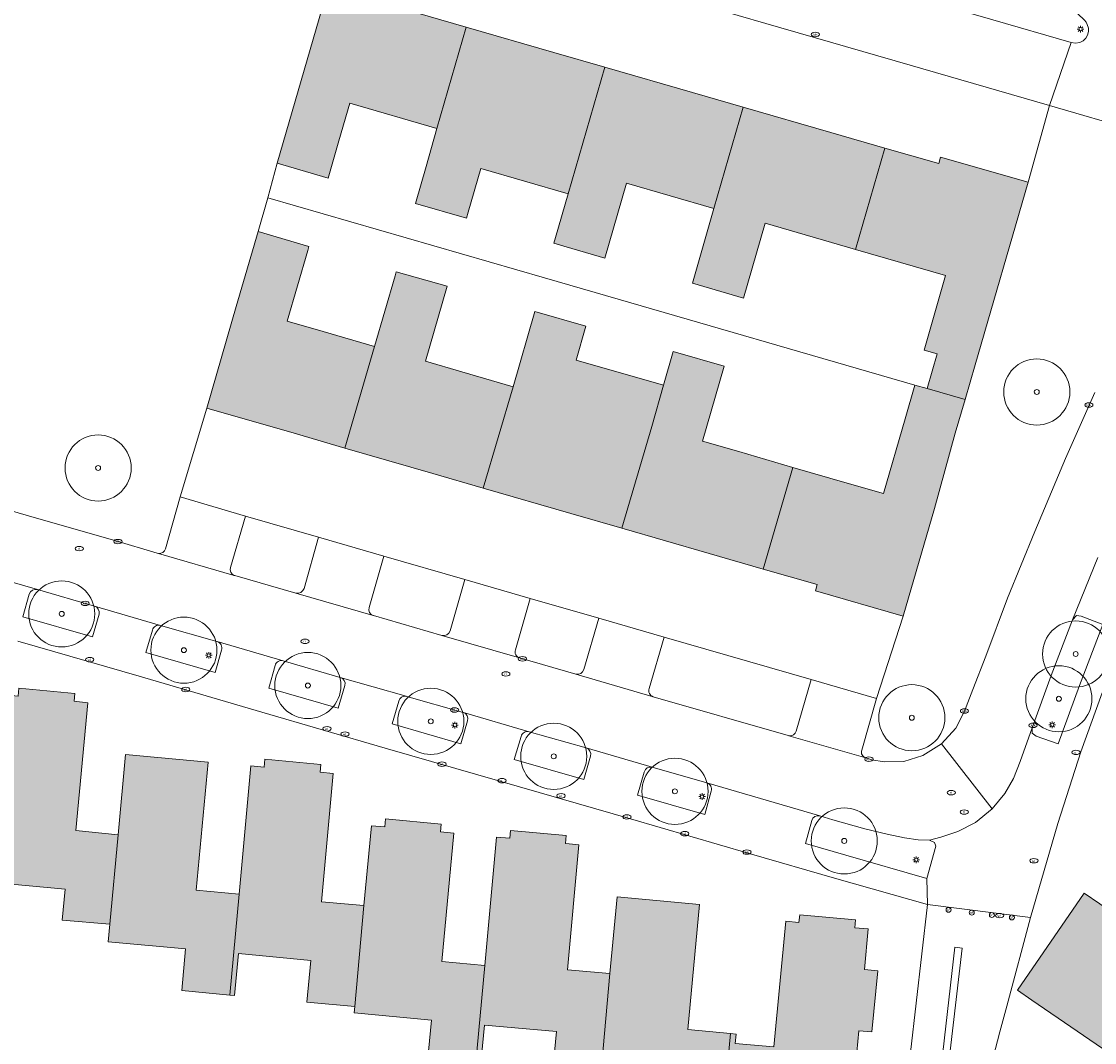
# Model space of a CAD drawing. Header units: metres. Extents: x 187482 to 189800, y 333582 to 335019.
# Tile 25 of 256: x 187771 to 187852, y 333778 to 333856. Entities that reach past the tile are written whole.
import ezdxf
from ezdxf.enums import TextEntityAlignment as Align

# ---------------------------------------------------------------- set-up
doc = ezdxf.new("R2010")
doc.units = ezdxf.units.M
doc.layers.get('0').update_dxf_attribs({"color": 252, "lineweight": 18})
for name, color, linetype, lineweight in [('B-WE-GR-BEPLANTING_CULTUUR_VASTE PLANTENVAK-GV', 252, 'Continuous', 18), ('B-WE-GR-BOOM-S', 252, 'Continuous', 18), ('B-WE-IE-MEUBILAIR-S', 252, 'Continuous', 18), ('B-WE-IE-TERREINAFSCHEIDING_KUNSTMATIG_MUUR-G', 252, 'IE-TERREINAFSCHEIDING_KUNSTMATIG-SO', 18), ('B-WE-OG-BEBOUWING-GV', 252, 'Continuous', 18), ('B-WE-OG-TERREIN_BEGROEID-GV', 252, 'Continuous', 18), ('B-WE-OG-TERREIN_ERF-GV', 252, 'Continuous', 18), ('B-WE-VH-GESLOTENVERHARDING_ASFALT-GV', 252, 'Continuous', 18), ('B-WE-VH-OPENVERHARDING_BETONSTRAATSTEEN-GV', 252, 'Continuous', 18), ('B-WE-VH-OPENVERHARDING_TEGEL-GV', 252, 'Continuous', 18)]:
    doc.layers.add(name, color=color, linetype=linetype, lineweight=lineweight)
doc.layers.add('B-WE-OG-BEBOUWING-V', color=7, linetype='Continuous', lineweight=18, true_color=0xf0f0f0)
doc.styles.add('NLCS-ISO', font='NLCS-ISO.ttf')
doc.linetypes.add('IE-TERREINAFSCHEIDING_KUNSTMATIG-SO', pattern='A,4,[82,NLCS.SHX,S=0.75,R=90,X=0,Y=0],4,-2', length=10)

# ---------------------------------------------------------------- blocks, each defined once
blk = doc.blocks.new('SIE-MEUBILAIR_PAAL_LICHTMAST-SO')
for points in [[(-0.62, 0), (-1, 0)], [(-0.71, 0.71), (-0.44, 0.44)], [(0, 1), (0, 0.62)], [(0.44, 0.44), (0.71, 0.71)], [(1, 0), (0.62, 0)], [(-0.71, -0.71), (-0.44, -0.44)], [(0, -0.62), (0, -1)], [(0.44, -0.44), (0.71, -0.71)]]:
    blk.add_lwpolyline(points)
blk.add_circle((0, 0), 0.5)
blk = doc.blocks.new('SIE-MEUBILAIR_PAAL_AFSLUITPAAL-SO')
blk.add_circle((0, 0), 0.75)
at = {"style": 'NLCS-ISO'}
blk.add_text('af', height=0.75, dxfattribs=at).set_placement((0, 0.05), align=Align.MIDDLE_CENTER)
blk = doc.blocks.new('SIE-MEUBILAIR_PUT_BRANDKRAAN-SO')
blk.add_ellipse((0, 0), major_axis=(1.25, 0), ratio=0.54)
at = {"style": 'NLCS-ISO'}
blk.add_text('bk', height=0.75, dxfattribs=at).set_placement((0.03, 0), align=Align.MIDDLE_CENTER)
blk = doc.blocks.new('SIE-MEUBILAIR_PUT_WATERLEIDINGPUT-SO')
blk.add_ellipse((0, 0), major_axis=(1.25, 0), ratio=0.54)
at = {"style": 'NLCS-ISO'}
blk.add_text('wl', height=0.75, dxfattribs=at).set_placement((-0.14, 0), align=Align.MIDDLE_CENTER)
blk = doc.blocks.new('SIE-MEUBILAIR_PUT_KOLK-SO')
blk.add_ellipse((0, 0), major_axis=(1.25, 0), ratio=0.54)
at = {"style": 'NLCS-ISO'}
blk.add_text('klk', height=0.75, dxfattribs=at).set_placement((0.03, 0), align=Align.MIDDLE_CENTER)
blk = doc.blocks.new('SIE-MEUBILAIR_PUT_RIOOLPUT-SO')
blk.add_ellipse((0, 0), major_axis=(1.25, 0), ratio=0.54)
at = {"style": 'NLCS-ISO'}
blk.add_text('ri', height=0.75, dxfattribs=at).set_placement((-0.04, 0.07), align=Align.MIDDLE_CENTER)
blk = doc.blocks.new('SGR-BOOM_GBKN-SO')
at = {"color": 0, "linetype": 'ByBlock', "lineweight": 18}
for radius in [2, 0.15]:
    blk.add_circle((0, 0), radius, dxfattribs=at)

msp = doc.modelspace()

# ---------------------------------------------------------------- hatches: boundary and pattern name
at = {"layer": 'B-WE-OG-BEBOUWING-V'}
h = msp.add_hatch(color=256, dxfattribs=at)
h.dxf.hatch_style = 1
h.paths.add_polyline_path([(187802.206, 333847.57), (187804.422, 333855.239), (187800.584, 333856.348), (187793.978, 333858.256), (187790.131, 333844.942), (187793.981, 333843.819), (187794.798, 333846.647), (187795.615, 333849.475)], flags=17)
h = msp.add_hatch(color=256, dxfattribs=at)
h.dxf.hatch_style = 1
h.paths.add_polyline_path([(187804.422, 333855.239), (187802.206, 333847.57), (187801.384, 333844.707), (187800.581, 333841.909), (187804.447, 333840.783), (187804.577, 333841.232), (187805.535, 333844.547), (187812.138, 333842.639), (187814.904, 333852.21), (187811.046, 333853.325)], flags=17)
h = msp.add_hatch(color=256, dxfattribs=at)
h.dxf.hatch_style = 1
h.paths.add_polyline_path([(187823.156, 333841.517), (187825.372, 333849.186), (187821.527, 333850.297), (187814.904, 333852.21), (187812.138, 333842.639), (187811.181, 333839.323), (187811.059, 333838.899), (187811.799, 333838.68), (187814.474, 333837.887), (187814.904, 333837.76), (187816.541, 333843.429)], flags=17)
h = msp.add_hatch(color=256, dxfattribs=at)
h.dxf.hatch_style = 1
h.paths.add_polyline_path([(187823.156, 333841.517), (187821.523, 333835.865), (187825.387, 333834.749), (187827.02, 333840.401), (187833.852, 333838.427), (187836.068, 333846.096), (187831.997, 333847.272), (187825.372, 333849.186)], flags=17)
h = msp.add_hatch(color=256, dxfattribs=at)
h.dxf.hatch_style = 1
h.paths.add_polyline_path([(187836.068, 333846.096), (187833.852, 333838.427), (187840.674, 333836.456), (187839.041, 333830.804), (187840.031, 333830.518), (187839.275, 333827.903), (187842.146, 333827.073), (187842.915, 333829.685), (187846.907, 333843.502), (187840.293, 333845.4), (187840.153, 333844.915)], flags=17)
h = msp.add_hatch(color=256, dxfattribs=at)
h.dxf.hatch_style = 1
h.paths.add_polyline_path([(187797.492, 333831.081), (187793.605, 333832.207), (187790.896, 333832.991), (187792.443, 333838.338), (187792.535, 333838.657), (187788.685, 333839.775), (187787.038, 333834.107), (187784.808, 333826.429), (187791.406, 333824.518), (187795.255, 333823.393)], flags=17)
h = msp.add_hatch(color=256, dxfattribs=at)
h.dxf.hatch_style = 1
h.paths.add_polyline_path([(187797.492, 333831.081), (187795.255, 333823.393), (187801.891, 333821.478), (187805.718, 333820.378), (187807.966, 333828.046), (187804.09, 333829.178), (187801.346, 333829.969), (187802.981, 333835.638), (187799.139, 333836.743), (187799.044, 333836.418)], flags=17)
h = msp.add_hatch(color=256, dxfattribs=at)
h.dxf.hatch_style = 1
h.paths.add_polyline_path([(187805.718, 333820.378), (187812.343, 333818.462), (187816.19, 333817.347), (187818.447, 333825.027), (187819.344, 333828.151), (187812.726, 333830.048), (187813.462, 333832.616), (187809.609, 333833.727), (187807.966, 333828.046)], flags=17)
h = msp.add_hatch(color=256, dxfattribs=at)
h.dxf.hatch_style = 1
h.paths.add_polyline_path([(187816.19, 333817.347), (187822.795, 333815.432), (187826.88, 333814.253), (187829.132, 333821.945), (187825.029, 333823.134), (187822.289, 333823.922), (187823.921, 333829.596), (187820.081, 333830.715), (187819.344, 333828.151), (187818.447, 333825.027)], flags=17)
h = msp.add_hatch(color=256, dxfattribs=at)
h.dxf.hatch_style = 1
h.paths.add_polyline_path([(187829.132, 333821.945), (187826.88, 333814.253), (187830.965, 333813.073), (187830.835, 333812.605), (187837.454, 333810.697), (187839.832, 333818.839), (187841.398, 333824.533), (187842.146, 333827.073), (187839.275, 333827.903), (187838.354, 333828.17), (187837.616, 333825.617), (187835.973, 333819.96), (187833.234, 333820.755)], flags=17)
h = msp.add_hatch(color=256, dxfattribs=at)
h.dxf.hatch_style = 1
h.paths.add_polyline_path([(187775.801, 333804.145), (187774.779, 333804.257), (187774.836, 333804.847), (187770.605, 333805.247), (187770.549, 333804.649), (187769.544, 333804.73), (187768.804, 333796.706), (187768.178, 333789.913), (187768.552, 333789.877), (187768.623, 333790.542), (187774.098, 333790.033), (187773.883, 333787.707), (187777.477, 333787.388), (187778.108, 333794.158), (187774.893, 333794.469)], flags=17)
h = msp.add_hatch(color=256, dxfattribs=at)
h.dxf.hatch_style = 1
h.paths.add_polyline_path([(187784.922, 333799.656), (187778.67, 333800.23), (187778.108, 333794.158), (187777.477, 333787.388), (187777.36, 333786.069), (187783.209, 333785.533), (187782.923, 333782.375), (187786.547, 333782.033), (187787.247, 333789.673), (187784.011, 333789.975)], flags=17)
h = msp.add_hatch(color=256, dxfattribs=at)
h.dxf.hatch_style = 1
h.paths.add_polyline_path([(187793.477, 333789.094), (187794.374, 333798.785), (187793.368, 333798.882), (187793.419, 333799.47), (187789.186, 333799.872), (187789.133, 333799.279), (187788.136, 333799.373), (187787.247, 333789.673), (187786.547, 333782.033), (187786.906, 333781.999), (187787.201, 333785.175), (187792.683, 333784.658), (187792.379, 333781.507), (187795.992, 333781.175), (187796.686, 333788.8)], flags=17)
h = msp.add_hatch(color=256, dxfattribs=at)
h.dxf.hatch_style = 1
h.paths.add_polyline_path([(187803.485, 333794.27), (187802.478, 333794.368), (187802.536, 333794.959), (187798.321, 333795.351), (187798.27, 333794.757), (187797.261, 333794.844), (187796.686, 333788.8), (187795.992, 333781.175), (187795.955, 333780.702), (187801.79, 333780.144), (187801.505, 333777.001), (187805.125, 333776.663), (187805.824, 333784.28), (187802.59, 333784.569)], flags=17)
h = msp.add_hatch(color=256, dxfattribs=at)
h.dxf.hatch_style = 1
h.paths.add_polyline_path([(187812.076, 333783.95), (187812.949, 333793.39), (187812.196, 333793.468), (187811.93, 333793.496), (187811.993, 333794.1), (187807.783, 333794.478), (187807.72, 333793.889), (187806.713, 333793.964), (187805.824, 333784.28), (187805.125, 333776.663), (187805.512, 333776.627), (187805.799, 333779.769), (187811.258, 333779.274), (187811.053, 333777.181), (187814.668, 333776.847), (187815.294, 333783.656)], flags=17)
h = msp.add_hatch(color=256, dxfattribs=at)
h.dxf.hatch_style = 1
h.paths.add_polyline_path([(187822.066, 333788.89), (187815.836, 333789.473), (187815.294, 333783.656), (187814.668, 333776.847), (187814.525, 333775.315), (187820.384, 333774.782), (187820.202, 333772.678), (187823.789, 333772.336), (187824.41, 333779.115), (187821.191, 333779.43)], flags=17)
h = msp.add_hatch(color=256, dxfattribs=at)
h.dxf.hatch_style = 1
h.paths.add_polyline_path([(187866.112, 333783.438), (187862.761, 333785.723), (187859.993, 333787.611), (187858.176, 333784.95), (187855.881, 333786.519), (187851.158, 333789.749), (187846.118, 333782.399), (187847.2, 333781.657), (187857.481, 333774.61), (187859.256, 333773.393), (187864.29, 333780.768)], flags=17)
h = msp.add_hatch(color=256, dxfattribs=at)
h.dxf.hatch_style = 1
h.paths.add_polyline_path([(187834.117, 333779.329), (187835.1, 333779.244), (187835.54, 333783.87), (187834.549, 333783.956), (187834.816, 333787.034), (187833.802, 333787.13), (187833.858, 333787.728), (187829.639, 333788.11), (187829.577, 333787.521), (187828.581, 333787.614), (187827.687, 333778.12), (187824.769, 333778.375), (187824.824, 333779.074), (187824.41, 333779.115), (187823.789, 333772.336), (187823.308, 333767.087), (187827.859, 333766.658), (187828.484, 333773.366), (187833.512, 333772.887)], flags=17)

# ---------------------------------------------------------------- linework, layer by layer
at = {"layer": 'B-WE-GR-BEPLANTING_CULTUUR_VASTE PLANTENVAK-GV', "flags": 128}
msp.add_lwpolyline([(187826.953, 333860.811), (187834.626, 333858.594), (187844.239, 333855.786), (187850.169, 333854.063), (187850.489, 333854.016), (187850.829, 333854.073), (187851.08, 333854.205), (187851.268, 333854.406), (187851.408, 333854.639), (187851.473, 333854.9), (187851.479, 333855.167), (187851.388, 333855.442), (187851.292, 333855.602), (187851.171, 333855.752), (187846.851, 333859.908), (187842.519, 333864.05)], dxfattribs=at)
at = {"layer": 'B-WE-IE-TERREINAFSCHEIDING_KUNSTMATIG_MUUR-G', "ltscale": 0.2, "flags": 128}
for points in [[(187790.131, 333844.942), (187789.418, 333842.325)], [(187789.418, 333842.325), (187788.685, 333839.775)], [(187789.418, 333842.325), (187810.342, 333836.269)]]:
    msp.add_lwpolyline(points, dxfattribs=at)
at = {"layer": 'B-WE-OG-BEBOUWING-GV', "flags": 128}
for points in [[(187802.206, 333847.57), (187804.422, 333855.239), (187800.584, 333856.348), (187793.978, 333858.256), (187790.131, 333844.942), (187793.981, 333843.819), (187794.798, 333846.647), (187795.615, 333849.475)], [(187804.422, 333855.239), (187802.206, 333847.57), (187801.384, 333844.707), (187800.581, 333841.909), (187804.447, 333840.783), (187804.577, 333841.232), (187805.535, 333844.547), (187812.138, 333842.639), (187814.904, 333852.21), (187811.046, 333853.325)], [(187823.156, 333841.517), (187825.372, 333849.186), (187821.527, 333850.297), (187814.904, 333852.21), (187812.138, 333842.639), (187811.181, 333839.323), (187811.059, 333838.899), (187811.799, 333838.68), (187814.474, 333837.887), (187814.904, 333837.76), (187816.541, 333843.429)], [(187823.156, 333841.517), (187821.523, 333835.865), (187825.387, 333834.749), (187827.02, 333840.401), (187833.852, 333838.427), (187836.068, 333846.096), (187831.997, 333847.272), (187825.372, 333849.186)], [(187836.068, 333846.096), (187833.852, 333838.427), (187840.674, 333836.456), (187839.041, 333830.804), (187840.031, 333830.518), (187839.275, 333827.903), (187842.146, 333827.073), (187842.915, 333829.685), (187846.907, 333843.502), (187840.293, 333845.4), (187840.153, 333844.915)], [(187797.492, 333831.081), (187793.605, 333832.207), (187790.896, 333832.991), (187792.443, 333838.338), (187792.535, 333838.657), (187788.685, 333839.775), (187787.038, 333834.107), (187784.808, 333826.429), (187791.406, 333824.518), (187795.255, 333823.393)], [(187797.492, 333831.081), (187795.255, 333823.393), (187801.891, 333821.478), (187805.718, 333820.378), (187807.966, 333828.046), (187804.09, 333829.178), (187801.346, 333829.969), (187802.981, 333835.638), (187799.139, 333836.743), (187799.044, 333836.418)], [(187805.718, 333820.378), (187812.343, 333818.462), (187816.19, 333817.347), (187818.447, 333825.027), (187819.344, 333828.151), (187812.726, 333830.048), (187813.462, 333832.616), (187809.609, 333833.727), (187807.966, 333828.046)], [(187816.19, 333817.347), (187822.795, 333815.432), (187826.88, 333814.253), (187829.132, 333821.945), (187825.029, 333823.134), (187822.289, 333823.922), (187823.921, 333829.596), (187820.081, 333830.715), (187819.344, 333828.151), (187818.447, 333825.027)], [(187829.132, 333821.945), (187826.88, 333814.253), (187830.965, 333813.073), (187830.835, 333812.605), (187837.454, 333810.697), (187839.832, 333818.839), (187841.398, 333824.533), (187842.146, 333827.073), (187839.275, 333827.903), (187838.354, 333828.17), (187837.616, 333825.617), (187835.973, 333819.96), (187833.234, 333820.755)], [(187775.801, 333804.145), (187774.779, 333804.257), (187774.836, 333804.847), (187770.605, 333805.247), (187770.549, 333804.649), (187769.544, 333804.73), (187768.804, 333796.706), (187768.178, 333789.913), (187768.552, 333789.877), (187768.623, 333790.542), (187774.098, 333790.033), (187773.883, 333787.707), (187777.477, 333787.388), (187778.108, 333794.158), (187774.893, 333794.469)], [(187784.922, 333799.656), (187778.67, 333800.23), (187778.108, 333794.158), (187777.477, 333787.388), (187777.36, 333786.069), (187783.209, 333785.533), (187782.923, 333782.375), (187786.547, 333782.033), (187787.247, 333789.673), (187784.011, 333789.975)], [(187793.477, 333789.094), (187794.374, 333798.785), (187793.368, 333798.882), (187793.419, 333799.47), (187789.186, 333799.872), (187789.133, 333799.279), (187788.136, 333799.373), (187787.247, 333789.673), (187786.547, 333782.033), (187786.906, 333781.999), (187787.201, 333785.175), (187792.683, 333784.658), (187792.379, 333781.507), (187795.992, 333781.175), (187796.686, 333788.8)], [(187803.485, 333794.27), (187802.478, 333794.368), (187802.536, 333794.959), (187798.321, 333795.351), (187798.27, 333794.757), (187797.261, 333794.844), (187796.686, 333788.8), (187795.992, 333781.175), (187795.955, 333780.702), (187801.79, 333780.144), (187801.505, 333777.001), (187805.125, 333776.663), (187805.824, 333784.28), (187802.59, 333784.569)], [(187812.076, 333783.95), (187812.949, 333793.39), (187812.196, 333793.468), (187811.93, 333793.496), (187811.993, 333794.1), (187807.783, 333794.478), (187807.72, 333793.889), (187806.713, 333793.964), (187805.824, 333784.28), (187805.125, 333776.663), (187805.512, 333776.627), (187805.799, 333779.769), (187811.258, 333779.274), (187811.053, 333777.181), (187814.668, 333776.847), (187815.294, 333783.656)], [(187822.066, 333788.89), (187815.836, 333789.473), (187815.294, 333783.656), (187814.668, 333776.847), (187814.525, 333775.315), (187820.384, 333774.782), (187820.202, 333772.678), (187823.789, 333772.336), (187824.41, 333779.115), (187821.191, 333779.43)], [(187866.112, 333783.438), (187862.761, 333785.723), (187859.993, 333787.611), (187858.176, 333784.95), (187855.881, 333786.519), (187851.158, 333789.749), (187846.118, 333782.399), (187847.2, 333781.657), (187857.481, 333774.61), (187859.256, 333773.393), (187864.29, 333780.768)], [(187834.117, 333779.329), (187835.1, 333779.244), (187835.54, 333783.87), (187834.549, 333783.956), (187834.816, 333787.034), (187833.802, 333787.13), (187833.858, 333787.728), (187829.639, 333788.11), (187829.577, 333787.521), (187828.581, 333787.614), (187827.687, 333778.12), (187824.769, 333778.375), (187824.824, 333779.074), (187824.41, 333779.115), (187823.789, 333772.336), (187823.308, 333767.087), (187827.859, 333766.658), (187828.484, 333773.366), (187833.512, 333772.887)]]:
    msp.add_lwpolyline(points, close=True, dxfattribs=at)
at = {"layer": 'B-WE-OG-TERREIN_BEGROEID-GV', "flags": 128}
for points in [[(187750.411, 333861.951), (187748.818, 333830.042), (187748.794, 333829.37), (187748.794, 333828.789), (187748.875, 333828.016), (187749.074, 333827.252), (187749.385, 333826.541), (187749.8, 333825.86), (187750.294, 333825.252), (187750.872, 333824.723), (187751.501, 333824.265), (187752.2, 333823.87), (187752.937, 333823.615), (187762.531, 333820.823), (187772.111, 333818.048), (187777.848, 333816.404), (187781.058, 333815.462), (187781.143, 333815.437)], [(187781.683, 333815.793), (187782.8, 333819.708), (187784.808, 333826.429), (187787.038, 333834.107), (187788.685, 333839.775), (187789.418, 333842.325), (187790.131, 333844.942), (187793.978, 333858.256)], [(187855.096, 333847.39), (187848.534, 333849.301), (187846.907, 333843.502), (187842.915, 333829.685), (187842.146, 333827.073), (187841.398, 333824.533), (187839.832, 333818.839), (187837.454, 333810.697), (187835.452, 333804.463), (187834.33, 333800.566)], [(187834.645, 333799.964), (187835.104, 333799.822), (187836.018, 333799.674), (187837.509, 333799.689), (187838.962, 333800.15), (187840.357, 333801.023), (187841.438, 333802.219), (187842.1, 333803.516), (187842.744, 333805.143), (187843.706, 333807.66), (187845.365, 333812.062), (187847.414, 333817.098), (187849.748, 333822.606), (187851.949, 333827.61)], [(187793.253, 333816.666), (187787.739, 333818.261), (187786.604, 333814.372)], [(187792.159, 333812.794), (187793.253, 333816.666)], [(187804.308, 333813.469), (187798.191, 333815.23), (187797.079, 333811.338)], [(187786.875, 333813.772), (187786.938, 333813.754), (187791.537, 333812.427)], [(187803.219, 333809.577), (187804.308, 333813.469)], [(187771.385, 333812.346), (187770.902, 333810.649), (187776.173, 333809.118), (187776.658, 333810.839)], [(187776.312, 333811.456), (187772, 333812.696)], [(187814.45, 333810.548), (187809.257, 333812.028), (187808.138, 333808.137)], [(187797.379, 333810.741), (187797.41, 333810.732), (187802.588, 333809.22)], [(187813.318, 333806.654), (187814.45, 333810.548)], [(187780.7, 333809.641), (187780.199, 333807.941), (187785.44, 333806.427), (187785.927, 333808.129)], [(187785.591, 333808.766), (187785.58, 333808.769), (187785.571, 333808.772), (187781.319, 333809.991), (187781.3, 333809.996)], [(187830.497, 333805.896), (187819.39, 333809.102), (187818.246, 333805.213)], [(187794.903, 333806.063), (187790.585, 333807.314)], [(187808.462, 333807.529), (187812.716, 333806.299)], [(187789.98, 333806.955), (187789.489, 333805.251), (187794.752, 333803.729), (187795.247, 333805.444)], [(187829.384, 333802), (187830.497, 333805.896)], [(187804.226, 333803.397), (187804.181, 333803.41), (187799.934, 333804.619), (187799.883, 333804.634)], [(187799.322, 333804.27), (187798.813, 333802.535), (187804.022, 333801.033), (187804.514, 333802.782)], [(187818.562, 333804.599), (187828.763, 333801.653), (187828.818, 333801.637)], [(187808.572, 333801.599), (187808.061, 333799.86), (187813.324, 333798.333), (187813.831, 333800.099)], [(187813.486, 333800.721), (187809.172, 333801.952)], [(187822.62, 333798.079), (187818.491, 333799.263)], [(187817.881, 333798.904), (187817.373, 333797.162), (187822.471, 333795.694), (187822.955, 333797.457)], [(187830.555, 333795.234), (187830.07, 333793.489), (187833.119, 333792.609), (187839.243, 333790.837), (187839.943, 333793.305)], [(187839.943, 333793.305), (187839.828, 333793.58), (187839.459, 333793.752), (187838.595, 333793.778), (187837.558, 333793.919), (187836.244, 333794.19), (187834.555, 333794.614), (187832.154, 333795.294), (187831.168, 333795.59)]]:
    msp.add_lwpolyline(points, dxfattribs=at)
at = {"layer": 'B-WE-OG-TERREIN_BEGROEID-GV'}
for points in [[(187781.143, 333815.437, 0.363049), (187781.683, 333815.793)], [(187786.604, 333814.372, 0.37863), (187786.875, 333813.772)], [(187791.537, 333812.427, 0.381143), (187792.159, 333812.794)], [(187772, 333812.696, 0.403155), (187771.385, 333812.346)], [(187776.658, 333810.839, 0.375253), (187776.312, 333811.456)], [(187797.079, 333811.338, 0.409852), (187797.379, 333810.741)], [(187781.3, 333809.996, 0.418894), (187780.7, 333809.641)], [(187802.588, 333809.22, 0.374856), (187803.219, 333809.577)], [(187785.927, 333808.129, 0.405301), (187785.591, 333808.766)], [(187808.138, 333808.137, 0.414276), (187808.462, 333807.529)], [(187790.585, 333807.314, 0.414919), (187789.98, 333806.955)], [(187812.716, 333806.299, 0.388494), (187813.318, 333806.654)], [(187795.247, 333805.444, 0.403923), (187794.903, 333806.063)], [(187799.883, 333804.634, 0.397839), (187799.322, 333804.27)], [(187818.246, 333805.213, 0.414753), (187818.562, 333804.599)], [(187804.514, 333802.782, 0.401042), (187804.226, 333803.397)], [(187809.172, 333801.952, 0.421677), (187808.572, 333801.599)], [(187828.818, 333801.637, 0.385397), (187829.384, 333802)], [(187813.831, 333800.099, 0.400246), (187813.486, 333800.721)], [(187834.33, 333800.566, 0.417911), (187834.645, 333799.964)], [(187818.491, 333799.263, 0.411676), (187817.881, 333798.904)], [(187822.955, 333797.457, 0.415397), (187822.62, 333798.079)], [(187831.168, 333795.59, 0.401401), (187830.555, 333795.234)]]:
    msp.add_lwpolyline(points, format="xyb", dxfattribs=at)
at = {"layer": 'B-WE-OG-TERREIN_BEGROEID-GV', "flags": 128}
msp.add_lwpolyline([(187852.561, 333810.048), (187850.936, 333810.677), (187850.58, 333810.733), (187850.259, 333810.421), (187848.655, 333806.199), (187847.209, 333802.236), (187847.225, 333801.839), (187847.519, 333801.618), (187849.195, 333801.033), (187850.789, 333805.44)], close=True, dxfattribs=at)
at = {"layer": 'B-WE-OG-TERREIN_ERF-GV', "flags": 128}
for points in [[(187795.908, 333864.553), (187793.978, 333858.256), (187800.584, 333856.348), (187804.422, 333855.239), (187811.046, 333853.325), (187814.904, 333852.21), (187821.527, 333850.297), (187825.372, 333849.186), (187831.997, 333847.272), (187836.068, 333846.096), (187840.153, 333844.915), (187840.293, 333845.4), (187846.907, 333843.502), (187848.534, 333849.301), (187837.983, 333852.359), (187827.069, 333855.521), (187816.609, 333858.573), (187806.855, 333861.397), (187799.638, 333863.474)], [(187790.131, 333844.942), (187789.418, 333842.325), (187810.343, 333836.272), (187814.176, 333835.163), (187838.354, 333828.17), (187839.275, 333827.903), (187840.031, 333830.518), (187839.041, 333830.804), (187840.674, 333836.456), (187833.852, 333838.427), (187827.02, 333840.401), (187825.387, 333834.749), (187821.523, 333835.865), (187823.156, 333841.517), (187816.541, 333843.429), (187814.904, 333837.76), (187814.474, 333837.887), (187811.799, 333838.68), (187811.059, 333838.899), (187811.181, 333839.323), (187812.138, 333842.639), (187805.535, 333844.547), (187804.577, 333841.232), (187804.447, 333840.783), (187800.581, 333841.909), (187801.384, 333844.707), (187802.206, 333847.57), (187795.615, 333849.475), (187794.798, 333846.647), (187793.981, 333843.819)], [(187789.418, 333842.325), (187788.685, 333839.775), (187792.535, 333838.657), (187792.443, 333838.338), (187790.896, 333832.991), (187793.605, 333832.207), (187797.492, 333831.081), (187799.044, 333836.418), (187799.139, 333836.743), (187802.981, 333835.638), (187801.346, 333829.969), (187804.09, 333829.178), (187807.966, 333828.046), (187809.609, 333833.727), (187813.462, 333832.616), (187812.726, 333830.048), (187819.344, 333828.151), (187820.081, 333830.715), (187823.921, 333829.596), (187822.289, 333823.922), (187825.029, 333823.134), (187829.132, 333821.945), (187833.234, 333820.755), (187835.973, 333819.96), (187837.616, 333825.617), (187838.354, 333828.17), (187814.176, 333835.163), (187810.343, 333836.272)], [(187804.308, 333813.469), (187809.257, 333812.028), (187814.45, 333810.548), (187819.39, 333809.102), (187830.497, 333805.896), (187835.452, 333804.463), (187837.454, 333810.697), (187830.835, 333812.605), (187830.965, 333813.073), (187826.88, 333814.253), (187822.795, 333815.432), (187816.19, 333817.347), (187812.343, 333818.462), (187805.718, 333820.378), (187801.891, 333821.478), (187795.255, 333823.393), (187791.406, 333824.518), (187784.808, 333826.429), (187782.8, 333819.708), (187787.739, 333818.261), (187793.253, 333816.666), (187798.191, 333815.23)]]:
    msp.add_lwpolyline(points, close=True, dxfattribs=at)
for points in [[(187838.015, 333777.689), (187839.312, 333788.876), (187832.459, 333790.832), (187825.819, 333792.75), (187816.837, 333795.354), (187807.138, 333798.167), (187798.298, 333800.714), (187788.966, 333803.418), (187779.689, 333806.143), (187770.507, 333808.795)], [(187770.605, 333805.247), (187774.836, 333804.847), (187774.779, 333804.257), (187775.801, 333804.145), (187774.893, 333794.469), (187778.108, 333794.158), (187778.67, 333800.23), (187784.922, 333799.656), (187784.011, 333789.975), (187787.247, 333789.673), (187788.136, 333799.373), (187789.133, 333799.279), (187789.186, 333799.872), (187793.419, 333799.47), (187793.368, 333798.882), (187794.374, 333798.785), (187793.477, 333789.094), (187796.686, 333788.8), (187797.261, 333794.844), (187798.27, 333794.757), (187798.321, 333795.351), (187802.536, 333794.959), (187802.478, 333794.368), (187803.485, 333794.27), (187802.59, 333784.569), (187805.824, 333784.28), (187806.713, 333793.964), (187807.72, 333793.889), (187807.783, 333794.478), (187811.993, 333794.1), (187811.93, 333793.496), (187812.196, 333793.468), (187812.949, 333793.39), (187812.076, 333783.95), (187815.294, 333783.656), (187815.836, 333789.473), (187822.066, 333788.89), (187821.191, 333779.43), (187824.41, 333779.115), (187824.824, 333779.074), (187824.769, 333778.375)], [(187852.514, 333804.881), (187850.903, 333800.426), (187849.165, 333795.013), (187847.092, 333787.898), (187845.304, 333781.199), (187844.781, 333779.261), (187844.274, 333777.322)], [(187801.505, 333777.001), (187801.79, 333780.144), (187795.955, 333780.702), (187795.992, 333781.175), (187792.379, 333781.507), (187792.683, 333784.658), (187787.201, 333785.175), (187786.906, 333781.999), (187786.547, 333782.033), (187782.923, 333782.375), (187783.209, 333785.533), (187777.36, 333786.069), (187777.477, 333787.388), (187773.883, 333787.707), (187774.098, 333790.033), (187768.623, 333790.542)], [(187857.481, 333774.61), (187847.2, 333781.657), (187846.118, 333782.399), (187851.158, 333789.749), (187855.881, 333786.519)], [(187827.687, 333778.12), (187828.581, 333787.614), (187829.577, 333787.521), (187829.639, 333788.11), (187833.858, 333787.728), (187833.802, 333787.13), (187834.816, 333787.034), (187834.549, 333783.956), (187835.54, 333783.87), (187835.1, 333779.244), (187834.117, 333779.329), (187833.512, 333772.887)], [(187811.053, 333777.181), (187811.258, 333779.274), (187805.799, 333779.769), (187805.512, 333776.627)]]:
    msp.add_lwpolyline(points, dxfattribs=at)
at = {"layer": 'B-WE-VH-GESLOTENVERHARDING_ASFALT-GV', "flags": 128}
for points in [[(187851.949, 333827.61), (187849.748, 333822.606), (187847.414, 333817.098), (187845.365, 333812.062), (187843.706, 333807.66), (187842.744, 333805.143), (187842.1, 333803.516), (187841.438, 333802.219), (187840.357, 333801.023), (187844.197, 333796.125), (187845.147, 333797.274), (187845.796, 333798.402), (187846.318, 333799.698), (187847.209, 333802.236), (187848.655, 333806.199), (187850.259, 333810.421), (187852.185, 333815.121)], [(187808.462, 333807.529), (187802.588, 333809.22), (187797.41, 333810.732), (187797.379, 333810.741), (187791.537, 333812.427), (187786.938, 333813.754), (187786.875, 333813.772), (187781.143, 333815.437), (187781.058, 333815.462), (187777.848, 333816.404), (187772.111, 333818.048), (187762.531, 333820.823)], [(187767.008, 333814.132), (187772, 333812.696), (187776.312, 333811.456), (187781.3, 333809.996), (187781.319, 333809.991), (187785.571, 333808.772), (187785.58, 333808.769), (187785.591, 333808.766), (187790.585, 333807.314), (187794.903, 333806.063), (187799.883, 333804.634), (187799.934, 333804.619), (187804.181, 333803.41), (187804.226, 333803.397), (187809.172, 333801.952), (187813.486, 333800.721), (187818.491, 333799.263), (187822.62, 333798.079), (187831.168, 333795.59), (187832.154, 333795.294), (187834.555, 333794.614), (187836.244, 333794.19), (187837.558, 333793.919), (187838.595, 333793.778), (187839.459, 333793.752), (187840.323, 333793.969), (187841.593, 333794.407), (187842.936, 333795.09), (187844.197, 333796.125), (187840.357, 333801.023), (187838.962, 333800.15), (187837.509, 333799.689), (187836.018, 333799.674), (187835.104, 333799.822), (187834.645, 333799.964), (187828.818, 333801.637), (187828.763, 333801.653), (187818.562, 333804.599), (187812.716, 333806.299), (187808.462, 333807.529)]]:
    msp.add_lwpolyline(points, dxfattribs=at)
at = {"layer": 'B-WE-VH-OPENVERHARDING_BETONSTRAATSTEEN-GV', "flags": 128}
for points in [[(187816.609, 333858.573), (187827.069, 333855.521), (187837.983, 333852.359), (187848.534, 333849.301), (187850.169, 333854.063), (187844.239, 333855.786)], [(187851.171, 333855.752), (187851.292, 333855.602), (187851.388, 333855.442), (187851.479, 333855.167), (187851.473, 333854.9), (187851.408, 333854.639), (187851.268, 333854.406), (187851.08, 333854.205), (187850.829, 333854.073), (187850.489, 333854.016), (187850.169, 333854.063), (187848.534, 333849.301), (187855.096, 333847.39)]]:
    msp.add_lwpolyline(points, dxfattribs=at)
msp.add_lwpolyline([(187839.431, 333768.618), (187839.94, 333768.55), (187841.918, 333785.583), (187841.377, 333785.644)], close=True, dxfattribs=at)
at = {"layer": 'B-WE-VH-OPENVERHARDING_TEGEL-GV', "flags": 128}
for points in [[(187787.739, 333818.261), (187782.8, 333819.708), (187781.683, 333815.793)], [(187786.604, 333814.372), (187787.739, 333818.261)], [(187798.191, 333815.23), (187793.253, 333816.666), (187792.159, 333812.794)], [(187781.143, 333815.437), (187786.875, 333813.772)], [(187797.079, 333811.338), (187798.191, 333815.23)], [(187852.185, 333815.121), (187850.259, 333810.421), (187850.58, 333810.733), (187850.936, 333810.677), (187852.561, 333810.048), (187850.789, 333805.44), (187849.195, 333801.033), (187847.519, 333801.618), (187847.225, 333801.839), (187847.209, 333802.236), (187846.318, 333799.698), (187845.796, 333798.402), (187845.147, 333797.274), (187844.197, 333796.125), (187842.936, 333795.09), (187841.593, 333794.407), (187840.323, 333793.969), (187839.459, 333793.752), (187839.828, 333793.58), (187839.943, 333793.305), (187839.243, 333790.837), (187839.312, 333788.876), (187847.092, 333787.898), (187849.165, 333795.013), (187850.903, 333800.426), (187852.514, 333804.881)], [(187772, 333812.696), (187767.008, 333814.132)], [(187809.257, 333812.028), (187804.308, 333813.469), (187803.219, 333809.577)], [(187776.658, 333810.839), (187776.173, 333809.118), (187770.902, 333810.649), (187771.385, 333812.346)], [(187791.537, 333812.427), (187797.379, 333810.741)], [(187808.138, 333808.137), (187809.257, 333812.028)], [(187781.3, 333809.996), (187776.312, 333811.456)], [(187819.39, 333809.102), (187814.45, 333810.548), (187813.318, 333806.654)], [(187785.927, 333808.129), (187785.44, 333806.427), (187780.199, 333807.941), (187780.7, 333809.641)], [(187770.507, 333808.795), (187779.689, 333806.143), (187788.966, 333803.418), (187798.298, 333800.714), (187807.138, 333798.167), (187816.837, 333795.354), (187825.819, 333792.75), (187832.459, 333790.832), (187839.312, 333788.876), (187839.243, 333790.837), (187833.119, 333792.609), (187830.07, 333793.489), (187830.555, 333795.234)], [(187790.585, 333807.314), (187785.591, 333808.766)], [(187802.588, 333809.22), (187808.462, 333807.529)], [(187818.246, 333805.213), (187819.39, 333809.102)], [(187795.247, 333805.444), (187794.752, 333803.729), (187789.489, 333805.251), (187789.98, 333806.955)], [(187812.716, 333806.299), (187818.562, 333804.599)], [(187799.883, 333804.634), (187794.903, 333806.063)], [(187835.452, 333804.463), (187830.497, 333805.896), (187829.384, 333802)], [(187804.514, 333802.782), (187804.022, 333801.033), (187798.813, 333802.535), (187799.322, 333804.27)], [(187834.33, 333800.566), (187835.452, 333804.463)], [(187809.172, 333801.952), (187804.226, 333803.397)], [(187813.831, 333800.099), (187813.324, 333798.333), (187808.061, 333799.86), (187808.572, 333801.599)], [(187828.818, 333801.637), (187834.645, 333799.964)], [(187818.491, 333799.263), (187813.486, 333800.721)], [(187822.955, 333797.457), (187822.471, 333795.694), (187817.373, 333797.162), (187817.881, 333798.904)], [(187831.168, 333795.59), (187822.62, 333798.079)]]:
    msp.add_lwpolyline(points, dxfattribs=at)
at = {"layer": 'B-WE-VH-OPENVERHARDING_TEGEL-GV'}
for points in [[(187781.683, 333815.793, -0.363049), (187781.143, 333815.437)], [(187786.875, 333813.772, -0.37863), (187786.604, 333814.372)], [(187792.159, 333812.794, -0.381143), (187791.537, 333812.427)], [(187771.385, 333812.346, -0.403155), (187772, 333812.696)], [(187776.312, 333811.456, -0.375253), (187776.658, 333810.839)], [(187797.379, 333810.741, -0.409852), (187797.079, 333811.338)], [(187780.7, 333809.641, -0.418894), (187781.3, 333809.996)], [(187803.219, 333809.577, -0.374856), (187802.588, 333809.22)], [(187785.591, 333808.766, -0.405301), (187785.927, 333808.129)], [(187808.462, 333807.529, -0.414276), (187808.138, 333808.137)], [(187789.98, 333806.955, -0.414919), (187790.585, 333807.314)], [(187813.318, 333806.654, -0.388494), (187812.716, 333806.299)], [(187794.903, 333806.063, -0.403923), (187795.247, 333805.444)], [(187799.322, 333804.27, -0.397839), (187799.883, 333804.634)], [(187818.562, 333804.599, -0.414753), (187818.246, 333805.213)], [(187804.226, 333803.397, -0.401042), (187804.514, 333802.782)], [(187808.572, 333801.599, -0.421677), (187809.172, 333801.952)], [(187829.384, 333802, -0.385397), (187828.818, 333801.637)], [(187813.486, 333800.721, -0.400246), (187813.831, 333800.099)], [(187834.645, 333799.964, -0.417911), (187834.33, 333800.566)], [(187817.881, 333798.904, -0.411676), (187818.491, 333799.263)], [(187822.62, 333798.079, -0.415397), (187822.955, 333797.457)], [(187830.555, 333795.234, -0.401401), (187831.168, 333795.59)]]:
    msp.add_lwpolyline(points, format="xyb", dxfattribs=at)
at = {"layer": 'B-WE-VH-OPENVERHARDING_TEGEL-GV', "flags": 128}
for points in [[(187844.781, 333779.261), (187845.304, 333781.199), (187847.092, 333787.898), (187839.312, 333788.876), (187838.015, 333777.689), (187836.641, 333765.75), (187842.575, 333765.071), (187843.323, 333771.892), (187843.471, 333773.379), (187843.627, 333774.386), (187843.808, 333775.378), (187844.274, 333777.322)], [(187839.94, 333768.55), (187839.431, 333768.618), (187841.377, 333785.644), (187841.918, 333785.583)]]:
    msp.add_lwpolyline(points, close=True, dxfattribs=at)

# ---------------------------------------------------------------- block references
at = {"layer": 'B-WE-GR-BOOM-S', "xscale": 1.25, "yscale": 1.25, "zscale": 1.25}
for p in [(187847.569, 333827.646), (187776.589, 333821.898), (187773.839, 333810.86), (187783.076, 333808.119), (187850.511, 333807.828), (187792.449, 333805.443), (187849.239, 333804.442), (187838.12, 333803.009), (187801.746, 333802.737), (187811.042, 333800.088), (187820.207, 333797.441), (187833.01, 333793.69)]:
    msp.add_blockref('SGR-BOOM_GBKN-SO', p, dxfattribs=at)
at = {"layer": 'B-WE-IE-MEUBILAIR-S', "xscale": 0.25, "yscale": 0.25, "zscale": 0.25}
for name, p in [('SIE-MEUBILAIR_PAAL_LICHTMAST-SO', (187850.88, 333855.089)), ('SIE-MEUBILAIR_PUT_BRANDKRAAN-SO', (187830.827, 333854.684)), ('SIE-MEUBILAIR_PUT_KOLK-SO', (187851.506, 333826.658)), ('SIE-MEUBILAIR_PUT_KOLK-SO', (187778.084, 333816.331)), ('SIE-MEUBILAIR_PUT_RIOOLPUT-SO', (187775.16, 333815.8)), ('SIE-MEUBILAIR_PUT_KOLK-SO', (187775.612, 333811.655)), ('SIE-MEUBILAIR_PUT_RIOOLPUT-SO', (187792.229, 333808.79)), ('SIE-MEUBILAIR_PAAL_LICHTMAST-SO', (187784.957, 333807.728)), ('SIE-MEUBILAIR_PUT_WATERLEIDINGPUT-SO', (187775.959, 333807.399)), ('SIE-MEUBILAIR_PUT_KOLK-SO', (187808.676, 333807.463)), ('SIE-MEUBILAIR_PUT_RIOOLPUT-SO', (187807.422, 333806.32)), ('SIE-MEUBILAIR_PUT_WATERLEIDINGPUT-SO', (187783.22, 333805.139)), ('SIE-MEUBILAIR_PUT_KOLK-SO', (187803.545, 333803.591)), ('SIE-MEUBILAIR_PUT_KOLK-SO', (187842.1, 333803.516)), ('SIE-MEUBILAIR_PUT_WATERLEIDINGPUT-SO', (187793.902, 333802.173)), ('SIE-MEUBILAIR_PAAL_LICHTMAST-SO', (187803.572, 333802.454)), ('SIE-MEUBILAIR_PUT_KOLK-SO', (187847.287, 333802.431)), ('SIE-MEUBILAIR_PAAL_LICHTMAST-SO', (187848.734, 333802.473)), ('SIE-MEUBILAIR_PUT_WATERLEIDINGPUT-SO', (187795.26, 333801.771)), ('SIE-MEUBILAIR_PUT_KOLK-SO', (187834.876, 333799.874)), ('SIE-MEUBILAIR_PUT_WATERLEIDINGPUT-SO', (187850.533, 333800.385)), ('SIE-MEUBILAIR_PUT_WATERLEIDINGPUT-SO', (187802.59, 333799.499)), ('SIE-MEUBILAIR_PUT_WATERLEIDINGPUT-SO', (187807.128, 333798.252)), ('SIE-MEUBILAIR_PUT_RIOOLPUT-SO', (187841.102, 333797.337)), ('SIE-MEUBILAIR_PUT_WATERLEIDINGPUT-SO', (187811.597, 333797.101)), ('SIE-MEUBILAIR_PAAL_LICHTMAST-SO', (187822.255, 333797.045)), ('SIE-MEUBILAIR_PUT_RIOOLPUT-SO', (187842.081, 333795.873)), ('SIE-MEUBILAIR_PUT_WATERLEIDINGPUT-SO', (187816.572, 333795.507)), ('SIE-MEUBILAIR_PUT_WATERLEIDINGPUT-SO', (187820.95, 333794.24)), ('SIE-MEUBILAIR_PUT_BRANDKRAAN-SO', (187825.649, 333792.847)), ('SIE-MEUBILAIR_PAAL_LICHTMAST-SO', (187838.453, 333792.27)), ('SIE-MEUBILAIR_PUT_WATERLEIDINGPUT-SO', (187847.35, 333792.191)), ('SIE-MEUBILAIR_PAAL_AFSLUITPAAL-SO', (187840.894, 333788.481)), ('SIE-MEUBILAIR_PAAL_AFSLUITPAAL-SO', (187842.649, 333788.267)), ('SIE-MEUBILAIR_PAAL_AFSLUITPAAL-SO', (187844.171, 333788.086)), ('SIE-MEUBILAIR_PUT_WATERLEIDINGPUT-SO', (187844.759, 333788.043)), ('SIE-MEUBILAIR_PAAL_AFSLUITPAAL-SO', (187845.685, 333787.904))]:
    msp.add_blockref(name, p, dxfattribs=at)

doc.saveas('drawing.dxf')
